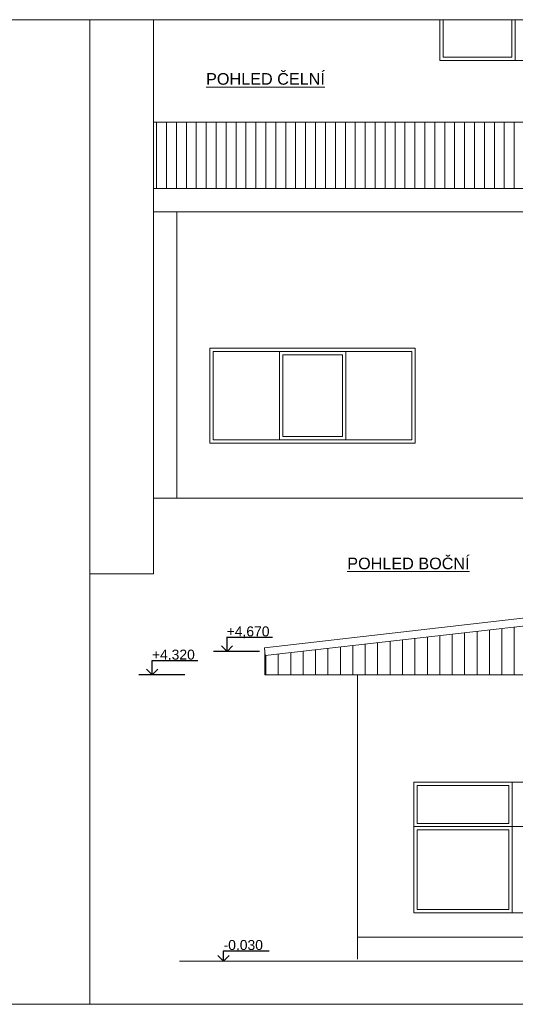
# Model space of a CAD drawing. Extents: x -459705 to -116623, y 1293894 to 1503894.
# Tile 10 of 12: x -138716 to -131234, y 1350918 to 1365768. Entities that reach past the tile are written whole.
import ezdxf

# ---------------------------------------------------------------- set-up
doc = ezdxf.new("R2010")
doc.units = 0
doc.header["$MEASUREMENT"] = 0
doc.layers.get('0').update_dxf_attribs({"linetype": 'CONTINUOUS'})
for name, color, linetype in [('KÓTY', 4, 'CONTINUOUS'), ('PÍSMO', 1, 'CONTINUOUS'), ('PŘEDMĚTY', 8, 'CONTINUOUS'), ('ČÁRY', 1, 'CONTINUOUS'), ('ŠRAFY', 8, 'CONTINUOUS')]:
    doc.layers.add(name, color=color, linetype=linetype)
doc.layers.add('ZVodítko', color=1, linetype='CONTINUOUS', plot=False)
doc.styles.get("Standard").update_dxf_attribs({"font": 'arial.ttf'})

msp = doc.modelspace()

# ---------------------------------------------------------------- linework, layer by layer
at = {"lineweight": 0, "ltscale": 350}
for p, q in [((-136695, 1358552), (-116623, 1358552)), ((-136695, 1358552), (-136345, 1358552)), ((-136695, 1357412), (-136695, 1358552)), ((-136695, 1357412), (-137655, 1357412)), ((-126265, 1351567), (-136304, 1351567))]:
    msp.add_line(p, q, dxfattribs=at)
at = {"layer": 'KÓTY', "ltscale": 250}
for p, q in [((-134899, 1356448), (-135593, 1356448)), ((-135586, 1356237), (-135586, 1356448)), ((-135586, 1356237), (-135671, 1356322)), ((-135586, 1356237), (-135501, 1356322)), ((-135097, 1356237), (-135791, 1356237)), ((-136714, 1355887), (-136799, 1355972)), ((-136027, 1356098), (-136721, 1356098)), ((-136714, 1355887), (-136714, 1356098)), ((-136714, 1355887), (-136630, 1355972)), ((-136225, 1355887), (-136919, 1355887)), ((-135638, 1351567), (-135723, 1351652)), ((-134951, 1351719), (-135645, 1351719)), ((-135638, 1351567), (-135638, 1351719)), ((-135638, 1351567), (-135554, 1351652))]:
    msp.add_line(p, q, dxfattribs=at)
at = {"layer": 'PŘEDMĚTY', "lineweight": 0, "ltscale": 350}
for p, q in [((-132323, 1365768), (-132323, 1365202)), ((-131288, 1365202), (-131288, 1365768)), ((-132323, 1365202), (-131288, 1365202)), ((-135795, 1360762), (-134795, 1360762)), ((-132795, 1360762), (-135795, 1360762)), ((-135795, 1360762), (-135795, 1359432)), ((-134795, 1360762), (-134795, 1359432)), ((-134795, 1360762), (-133795, 1360762)), ((-134795, 1359432), (-134795, 1360762)), ((-134745, 1360712), (-133845, 1360712)), ((-134745, 1359482), (-134745, 1360712)), ((-133845, 1360712), (-133845, 1359482)), ((-133795, 1360762), (-133795, 1359432)), ((-133795, 1360762), (-133795, 1359432)), ((-132795, 1359432), (-132795, 1360762)), ((-135795, 1359432), (-132795, 1359432)), ((-133795, 1359432), (-134795, 1359432)), ((-133845, 1359482), (-134745, 1359482)), ((-131330, 1354217), (-132715, 1354217)), ((-132715, 1354217), (-132715, 1353647)), ((-131330, 1353647), (-131330, 1354217)), ((-132715, 1353647), (-131330, 1353647)), ((-131330, 1353547), (-132715, 1353547)), ((-132715, 1353547), (-132715, 1352347)), ((-131330, 1352347), (-131330, 1353547)), ((-132715, 1352347), (-131330, 1352347))]:
    msp.add_line(p, q, dxfattribs=at)
at = {"layer": 'ZVodítko', "lineweight": 0, "ltscale": 350}
for p, q in [((-137655, 1365768), (-158655, 1365768)), ((-116655, 1365768), (-137655, 1365768)), ((-137655, 1365768), (-137655, 1350918)), ((-137655, 1350918), (-137655, 1365768)), ((-158655, 1350918), (-137655, 1350918)), ((-137655, 1350918), (-116655, 1350918))]:
    msp.add_line(p, q, dxfattribs=at)
at = {"layer": 'ČÁRY', "lineweight": 0, "ltscale": 350}
for p, q in [((-136695, 1358552), (-136695, 1365768)), ((-132373, 1365768), (-132373, 1365152)), ((-132373, 1365768), (-132373, 1365152)), ((-131238, 1365768), (-131238, 1365152)), ((-131238, 1365152), (-131238, 1365768)), ((-132373, 1365152), (-131238, 1365152)), ((-132373, 1365152), (-130103, 1365152)), ((-136695, 1362872), (-136695, 1364222)), ((-136695, 1364222), (-118185, 1364222)), ((-118185, 1363222), (-136695, 1363222)), ((-136345, 1362872), (-136695, 1362872)), ((-136345, 1358552), (-136345, 1362872)), ((-136345, 1362872), (-118185, 1362872)), ((-132745, 1360812), (-135845, 1360812)), ((-135845, 1360812), (-135845, 1359382)), ((-132745, 1359382), (-132745, 1360812)), ((-135845, 1359382), (-132745, 1359382)), ((-135021, 1356296), (-126271, 1357296)), ((-135008, 1356177), (-126258, 1357177)), ((-135008, 1356177), (-135021, 1356296)), ((-135015, 1355887), (-135015, 1356237)), ((-126265, 1355887), (-135015, 1355887)), ((-133615, 1355887), (-133615, 1351597)), ((-131280, 1354267), (-132765, 1354267)), ((-132765, 1354267), (-132765, 1353597)), ((-129795, 1354267), (-132765, 1354267)), ((-132765, 1354267), (-132765, 1352297)), ((-131280, 1354267), (-131280, 1352297)), ((-131280, 1353597), (-131280, 1354267)), ((-132765, 1353597), (-129795, 1353597)), ((-131280, 1353597), (-132765, 1353597)), ((-132765, 1353597), (-132765, 1352297)), ((-132765, 1353597), (-131280, 1353597)), ((-131280, 1352297), (-131280, 1353597)), ((-132765, 1352297), (-131280, 1352297)), ((-132765, 1352297), (-129795, 1352297)), ((-126265, 1351932), (-133615, 1351932))]:
    msp.add_line(p, q, dxfattribs=at)
at = {"layer": 'ŠRAFY', "linetype": 'Continuous', "lineweight": 0, "ltscale": 350}
for p, q in [((-136650, 1363222), (-136650, 1364222)), ((-136500, 1363222), (-136500, 1364222)), ((-136350, 1363222), (-136350, 1364222)), ((-136200, 1363222), (-136200, 1364222)), ((-136050, 1363222), (-136050, 1364222)), ((-135900, 1363222), (-135900, 1364222)), ((-135750, 1363222), (-135750, 1364222)), ((-135600, 1363222), (-135600, 1364222)), ((-135450, 1363222), (-135450, 1364222)), ((-135300, 1363222), (-135300, 1364222)), ((-135150, 1363222), (-135150, 1364222)), ((-135000, 1363222), (-135000, 1364222)), ((-134850, 1363222), (-134850, 1364222)), ((-134700, 1363222), (-134700, 1364222)), ((-134550, 1363222), (-134550, 1364222)), ((-134400, 1363222), (-134400, 1364222)), ((-134250, 1363222), (-134250, 1364222)), ((-134100, 1363222), (-134100, 1364222)), ((-133950, 1363222), (-133950, 1364222)), ((-133800, 1363222), (-133800, 1364222)), ((-133650, 1363222), (-133650, 1364222)), ((-133500, 1363222), (-133500, 1364222)), ((-133350, 1363222), (-133350, 1364222)), ((-133200, 1363222), (-133200, 1364222)), ((-133050, 1363222), (-133050, 1364222)), ((-132900, 1363222), (-132900, 1364222)), ((-132750, 1363222), (-132750, 1364222)), ((-132600, 1363222), (-132600, 1364222)), ((-132450, 1363222), (-132450, 1364222)), ((-132300, 1363222), (-132300, 1364222)), ((-132150, 1363222), (-132150, 1364222)), ((-132000, 1363222), (-132000, 1364222)), ((-131850, 1363222), (-131850, 1364222)), ((-131700, 1363222), (-131700, 1364222)), ((-131550, 1363222), (-131550, 1364222)), ((-131400, 1363222), (-131400, 1364222)), ((-131250, 1363222), (-131250, 1364222)), ((-131625, 1355887), (-131625, 1356564)), ((-131437, 1355887), (-131437, 1356585)), ((-131250, 1355887), (-131250, 1356607)), ((-132937, 1355887), (-132937, 1356414)), ((-132750, 1355887), (-132750, 1356435)), ((-132562, 1355887), (-132562, 1356457)), ((-132375, 1355887), (-132375, 1356478)), ((-132187, 1355887), (-132187, 1356499)), ((-132000, 1355887), (-132000, 1356521)), ((-131812, 1355887), (-131812, 1356542)), ((-134250, 1355887), (-134250, 1356264)), ((-134062, 1355887), (-134062, 1356285)), ((-133875, 1355887), (-133875, 1356307)), ((-133687, 1355887), (-133687, 1356328)), ((-133500, 1355887), (-133500, 1356349)), ((-133312, 1355887), (-133312, 1356371)), ((-133125, 1355887), (-133125, 1356392)), ((-135000, 1355887), (-135000, 1356178)), ((-134812, 1355887), (-134812, 1356199)), ((-134625, 1355887), (-134625, 1356221)), ((-134437, 1355887), (-134437, 1356242))]:
    msp.add_line(p, q, dxfattribs=at)

# ---------------------------------------------------------------- texts
at = {"layer": 'KÓTY', "lineweight": 0}
for s, p in [('+4,670', (-135591, 1356467)), ('+4,320', (-136719, 1356117)), ('-0,030', (-135638, 1351737))]:
    msp.add_text(s, height=150, dxfattribs=at).set_placement(p)
at = {"layer": 'PÍSMO', "lineweight": 0}
for s, p in [('%%UPOHLED ČELNÍ', (-135902, 1364787)), ('%%UPOHLED BOČNÍ', (-133771, 1357479))]:
    msp.add_text(s, height=175, dxfattribs=at).set_placement(p)

doc.saveas('drawing.dxf')
